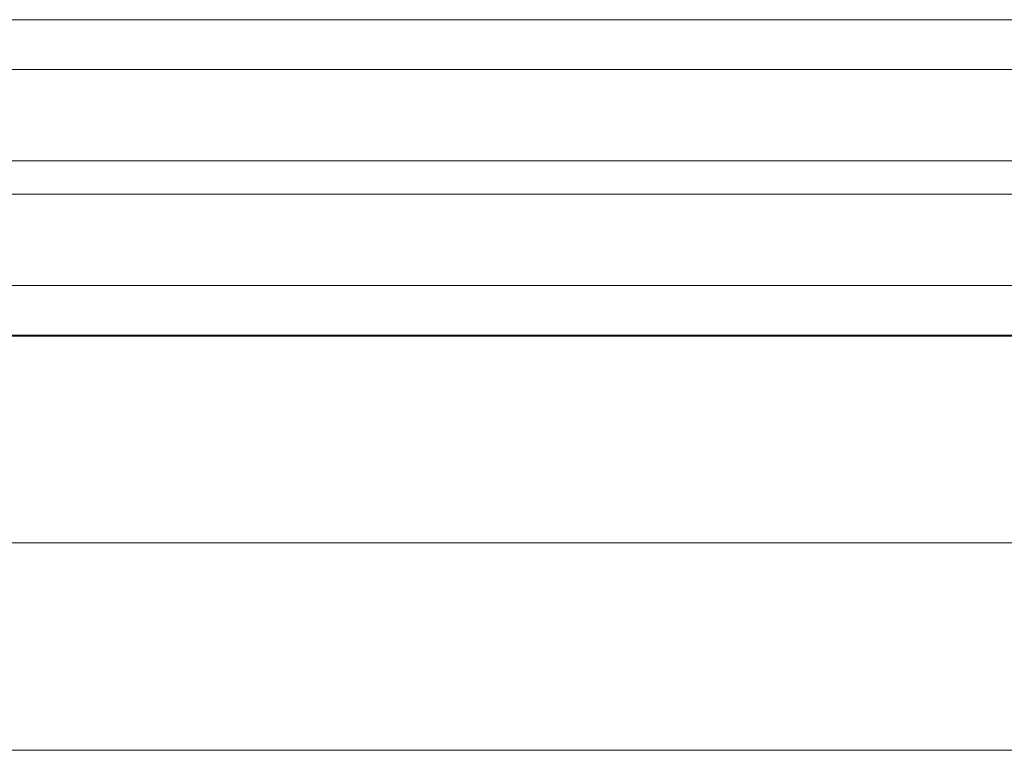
# Model space of a CAD drawing. Header units: centimetres. Extents: x -2424 to 2319, y 5 to 3760.
# Tile 6 of 117: x 326 to 338, y 381 to 390. Entities that reach past the tile are written whole.
import ezdxf

# ---------------------------------------------------------------- set-up
doc = ezdxf.new("R2010")
doc.units = ezdxf.units.CM
for name, color, linetype, lineweight in [('A-AREA', 32, 'Continuous', 13), ('A-GLAZ-CURT', 52, 'Continuous', 13), ('A-GLAZ-CWMG', 51, 'Continuous', 13)]:
    doc.layers.add(name, color=color, linetype=linetype, lineweight=lineweight)

msp = doc.modelspace()

# ---------------------------------------------------------------- linework, layer by layer
at = {"layer": 'A-AREA', "color": 251, "lineweight": 9}
msp.add_line((312.3767519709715, 381.3255545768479), (360.7095047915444, 381.3255545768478), dxfattribs=at)
at = {"layer": 'A-GLAZ-CURT', "color": 251, "lineweight": 9}
for p, q in [((341.2767519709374, 390.1255545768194), (305.9767519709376, 390.1255545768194)), ((341.2767519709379, 389.5255545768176), (305.9767519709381, 389.5255545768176)), ((341.276751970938, 388.4255545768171), (305.9767519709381, 388.4255545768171)), ((341.276751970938, 388.0255545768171), (305.9767519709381, 388.0255545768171)), ((341.276751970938, 386.9255545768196), (305.9767519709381, 386.9255545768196)), ((305.9767519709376, 386.3255545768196), (341.2767519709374, 386.3255545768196))]:
    msp.add_line(p, q, dxfattribs=at)
at = {"layer": 'A-GLAZ-CWMG', "color": 251, "lineweight": 9}
for p, q in [((307.3767519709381, 386.3155545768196), (339.8767519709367, 386.3155545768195)), ((307.3767519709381, 383.8255545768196), (339.8767519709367, 383.8255545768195))]:
    msp.add_line(p, q, dxfattribs=at)

doc.saveas('drawing.dxf')
